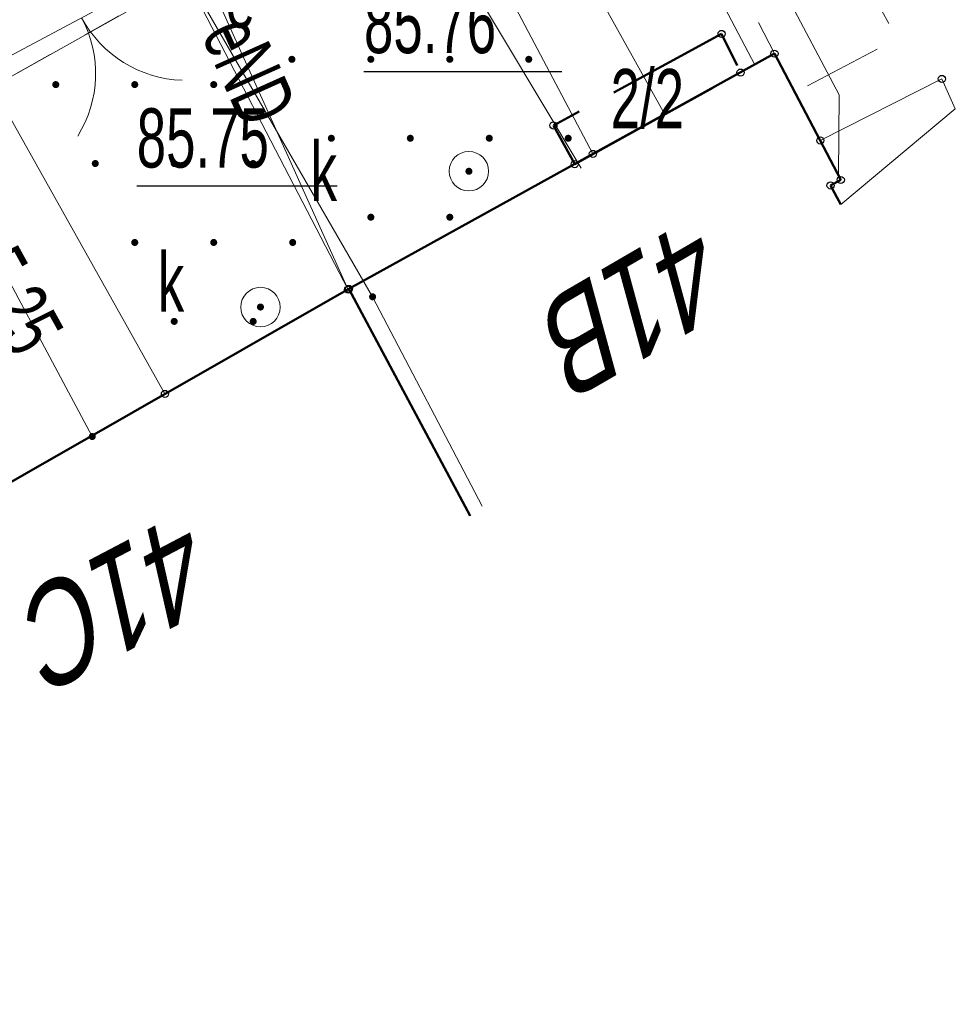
# Model space of a CAD drawing. Header units: metres. Extents: x 7504240 to 7504745, y 5782869 to 5783359.
# Tile 70 of 93: x 7504626 to 7504637, y 5783043 to 5783055. Entities that reach past the tile are written whole.
import ezdxf
from ezdxf.enums import TextEntityAlignment as Align

# ---------------------------------------------------------------- set-up
doc = ezdxf.new("R2010")
doc.units = ezdxf.units.M
doc.header["$MEASUREMENT"] = 0
for name, pattern in [('1.0_0.5', [1.5, 1, -0.5]), ('2.0_0.5', [2.5, 2, -0.5]), ('219-500', [0]), ('egug-500', [1, 0.5, -0.5]), ('otob_500', [0])]:
    doc.linetypes.add(name, pattern=pattern)
doc.layers.get('0').update_dxf_attribs({"color": 2, "linetype": 'CONTINUOUS', "lineweight": 5})
for name, color, linetype in [('203-punkt graniczny', 7, 'CONTINUOUS'), ('218-kontur użytku gruntowego', 7, 'CONTINUOUS'), ('219-działka ewidencyjna', 7, 'CONTINUOUS'), ('312-budynek ewidencyjny', 7, 'CONTINUOUS'), ('320-blok - kondygnacja nadziemna', 7, 'CONTINUOUS'), ('352-schody', 7, 'CONTINUOUS'), ('Adres nieruchomości (na budynku)', 7, 'CONTINUOUS'), ('blok - nawis', 7, 'CONTINUOUS'), ('blok - nawis-Atr25', 7, 'CONTINUOUS'), ('brama', 7, 'CONTINUOUS'), ('chodnik', 7, 'CONTINUOUS'), ('przewód elektroenergetyczny podziemny', 7, 'CONTINUOUS'), ('przewód elektroenergetyczny podziemny-Atr1', 7, 'CONTINUOUS'), ('przewód gazowy', 7, 'CONTINUOUS'), ('przewód kanalizacyjny', 7, 'CONTINUOUS'), ('przewód wodociągowy', 7, 'CONTINUOUS'), ('Punkt budynku', 7, 'CONTINUOUS'), ('rzędna', 7, 'CONTINUOUS'), ('rzędna-Atr2', 7, 'CONTINUOUS'), ('szafa elektroenergetyczna lub kontener-Atr17', 7, 'CONTINUOUS'), ('wjazd do podziemia', 7, 'CONTINUOUS'), ('właz do komory lub kanału - okrągły', 7, 'CONTINUOUS'), ('właz do komory lub kanału - okrągły-Atr17', 7, 'CONTINUOUS')]:
    doc.layers.add(name, color=color, linetype=linetype)
doc.styles.get("Standard").update_dxf_attribs({"font": 'Working1250', "width": 0.75})

# ---------------------------------------------------------------- blocks, each defined once
blk = doc.blocks.new('PW01')
at = {"linetype": 'Continuous', "lineweight": 13}
h = blk.add_hatch(color=0, dxfattribs=at)
edge = h.paths.add_edge_path()
edge.add_arc((0, 0), 0.045, 0, 360)
blk = doc.blocks.new('US22')
at = {"color": 0, "linetype": 'Continuous', "lineweight": 13}
blk.add_circle((0, 0), 0.25, dxfattribs=at)
blk = doc.blocks.new('OK02')
at = {"color": 0, "linetype": 'Continuous', "lineweight": 0}
for centre, start, end in [((-1.5, 0), 0, 60), ((1.5, 0), 120, 180)]:
    blk.add_arc(centre, 1.5, start, end, dxfattribs=at)
blk = doc.blocks.new('203')
at = {"linetype": 'Continuous', "lineweight": 0}
h = blk.add_hatch(color=0, dxfattribs=at)
edge = h.paths.add_edge_path()
edge.add_arc((0, 0), 0.045, 0, 360)
blk = doc.blocks.new('PUNKTBUD')
at = {"color": 0}
blk.add_circle((0, 0), 0.045, dxfattribs=at)
blk = doc.blocks.new('PW02')
at = {"linetype": 'Continuous', "lineweight": 13}
h = blk.add_hatch(color=0, dxfattribs=at)
edge = h.paths.add_edge_path()
edge.add_arc((0, 0), 0.045, 0, 360)

msp = doc.modelspace()

# ---------------------------------------------------------------- linework, layer by layer
at = {"layer": '218-kontur użytku gruntowego', "color": 3, "linetype": 'egug-500', "lineweight": 18, "flags": 128}
msp.add_lwpolyline([(7504627.77, 5783055.58), (7504624.21, 5783053.58)], dxfattribs=at)
at = {"layer": '219-działka ewidencyjna', "color": 7, "linetype": '219-500', "lineweight": 18, "flags": 128}
for points in [[(7504624.21, 5783053.58), (7504627.77, 5783055.58)], [(7504627.77, 5783055.58), (7504630.11, 5783051.53)], [(7504630.11, 5783051.53), (7504631.496, 5783048.879)]]:
    msp.add_lwpolyline(points, dxfattribs=at)
at = {"layer": '312-budynek ewidencyjny', "color": 7, "linetype": 'Continuous', "lineweight": 50, "flags": 128}
for points in [[(7504635.2, 5783054.61), (7504629.81, 5783051.63)], [(7504636.04, 5783053.01), (7504635.2, 5783054.61)], [(7504635.91, 5783052.94), (7504636.04, 5783053.01)], [(7504636.039, 5783052.697), (7504635.91, 5783052.94)], [(7504629.81, 5783051.63), (7504621.64, 5783046.96)], [(7504631.347, 5783048.754), (7504629.81, 5783051.63)], [(7504629.81, 5783051.63), (7504631.347, 5783048.754)]]:
    msp.add_lwpolyline(points, dxfattribs=at)
at = {"layer": '320-blok - kondygnacja nadziemna', "color": 7, "linetype": 'Continuous', "lineweight": 18, "flags": 128}
for points in [[(7504636.039, 5783052.697), (7504635.91, 5783052.94), (7504636.04, 5783053.01), (7504635.2, 5783054.61), (7504629.81, 5783051.63)], [(7504631.347, 5783048.754), (7504629.81, 5783051.63), (7504621.64, 5783046.96), (7504623.986, 5783042.568)], [(7504629.81, 5783051.63), (7504631.347, 5783048.754)]]:
    msp.add_lwpolyline(points, dxfattribs=at)
at = {"layer": '352-schody', "color": 7, "linetype": 'Continuous', "lineweight": 18, "flags": 128}
msp.add_lwpolyline([(7504637.49, 5783053.91), (7504636.04, 5783052.7), (7504635.91, 5783052.94), (7504636.04, 5783053.01), (7504635.78, 5783053.51), (7504637.32, 5783054.29)], close=True, dxfattribs=at)
msp.add_lwpolyline([(7504637.49, 5783053.91), (7504636.04, 5783052.7), (7504635.91, 5783052.94), (7504636.04, 5783053.01), (7504635.78, 5783053.51), (7504637.32, 5783054.29)], close=True, dxfattribs=at)
at = {"layer": 'blok - nawis', "color": 7, "linetype": '2.0_0.5', "lineweight": 50, "flags": 128}
msp.add_lwpolyline([(7504632.67, 5783053.21), (7504634.77, 5783054.37), (7504634.53, 5783054.86), (7504632.4, 5783053.7)], close=True, dxfattribs=at)
at = {"layer": 'brama', "color": 7, "linetype": 'otob_500', "lineweight": 18, "flags": 128}
msp.add_lwpolyline([(7504627.67, 5783055.73), (7504625.18, 5783054.4)], dxfattribs=at)
at = {"layer": 'chodnik', "color": 7, "linetype": '1.0_0.5', "lineweight": 18, "flags": 128}
msp.add_lwpolyline([(7504635.46, 5783054.12), (7504635.2, 5783054.61), (7504633.02, 5783058.84), (7504632.32, 5783059.89), (7504633.59, 5783060.66), (7504634.13, 5783059.65), (7504636.75, 5783054.8)], close=True, dxfattribs=at)
at = {"layer": 'przewód elektroenergetyczny podziemny', "color": 1, "linetype": 'Continuous', "lineweight": 18, "flags": 128}
for points in [[(7504629.81, 5783051.6), (7504627.75, 5783056.18), (7504627.29, 5783057.19)], [(7504636.01, 5783053.07), (7504636.02, 5783054.09), (7504634.47, 5783057.02), (7504630.74, 5783055.19), (7504630.24, 5783056.22), (7504629.03, 5783055.58), (7504628.39, 5783055.8), (7504628.3, 5783055.92), (7504628.28, 5783056)]]:
    msp.add_lwpolyline(points, dxfattribs=at)
at = {"layer": 'przewód gazowy', "color": 52, "linetype": 'Continuous', "lineweight": 18, "flags": 128}
msp.add_lwpolyline([(7504632.67, 5783058.68), (7504632.33, 5783058.43), (7504633.17, 5783056.87), (7504631.23, 5783055.7), (7504632.75, 5783053.16)], dxfattribs=at)
at = {"layer": 'przewód kanalizacyjny', "color": 34, "linetype": 'Continuous', "lineweight": 18, "flags": 128}
msp.add_lwpolyline([(7504636.35, 5783058.29), (7504634.57, 5783055.19), (7504634.95, 5783054.47)], dxfattribs=at)
at = {"layer": 'przewód wodociągowy', "color": 5, "linetype": 'Continuous', "lineweight": 18, "flags": 128}
for points in [[(7504628.35, 5783063.65), (7504633.81, 5783053.84)], [(7504621.46, 5783059.59), (7504621.59, 5783059.07), (7504621.73, 5783058.81), (7504626.56, 5783049.76)]]:
    msp.add_lwpolyline(points, dxfattribs=at)
at = {"layer": 'rzędna-Atr2', "color": 7, "flags": 128}
for points in [[(7504630.001, 5783054.384), (7504632.506, 5783054.384)], [(7504627.123, 5783052.935), (7504629.66, 5783052.935)]]:
    msp.add_lwpolyline(points, dxfattribs=at)
at = {"layer": 'wjazd do podziemia', "color": 7, "linetype": 'Continuous', "lineweight": 18, "flags": 128}
for points in [[(7504629.8, 5783051.62), (7504632.9, 5783053.34), (7504630.75, 5783057.41), (7504627.67, 5783055.73)], [(7504625.18, 5783054.4), (7504627.48, 5783050.3), (7504629.8, 5783051.62), (7504627.67, 5783055.73)]]:
    msp.add_lwpolyline(points, close=True, dxfattribs=at)

# ---------------------------------------------------------------- block references
at = {"layer": '203-punkt graniczny', "color": 7, "linetype": 'Continuous', "lineweight": 18}
msp.add_blockref('203', (7504630.11, 5783051.53), dxfattribs=at)
at = {"layer": 'brama', "color": 7, "linetype": 'Continuous', "lineweight": 18, "rotation": 208.108}
msp.add_blockref('OK02', (7504626.425, 5783055.065), dxfattribs=at)
at = {"layer": 'Punkt budynku', "color": 5, "linetype": 'Continuous', "lineweight": 18}
for p in [(7504634.53, 5783054.86), (7504635.2, 5783054.61), (7504634.77, 5783054.37), (7504637.32, 5783054.29), (7504632.4, 5783053.7), (7504635.78, 5783053.51), (7504632.9, 5783053.34), (7504632.67, 5783053.21), (7504636.04, 5783053.01), (7504635.91, 5783052.94), (7504629.8, 5783051.62), (7504629.81, 5783051.63), (7504627.48, 5783050.3)]:
    msp.add_blockref('PUNKTBUD', p, dxfattribs=at)
at = {"layer": 'rzędna', "color": 34, "linetype": 'Continuous', "lineweight": 18}
for p in [(7504631.33, 5783053.12), (7504628.69, 5783051.4)]:
    msp.add_blockref('PW01', p, dxfattribs=at)
at = {"layer": 'rzędna', "color": 5, "linetype": 'Continuous', "lineweight": 18}
msp.add_blockref('PW01', (7504626.56, 5783049.76), dxfattribs=at)
at = {"layer": 'wjazd do podziemia', "color": 7, "linetype": 'Continuous', "lineweight": 18}
for p in [(7504629.088, 5783054.538), (7504630.088, 5783054.538), (7504631.088, 5783054.538), (7504632.088, 5783054.538), (7504626.098, 5783054.218), (7504627.098, 5783054.218), (7504628.098, 5783054.218), (7504629.588, 5783053.538), (7504630.588, 5783053.538), (7504631.588, 5783053.538), (7504632.588, 5783053.538), (7504626.598, 5783053.218), (7504627.598, 5783053.218), (7504628.598, 5783053.218), (7504630.088, 5783052.538), (7504631.088, 5783052.538), (7504627.098, 5783052.218), (7504628.098, 5783052.218), (7504629.098, 5783052.218), (7504627.598, 5783051.218), (7504628.598, 5783051.218)]:
    msp.add_blockref('PW02', p, dxfattribs=at)
at = {"layer": 'właz do komory lub kanału - okrągły', "color": 7, "linetype": 'Continuous', "lineweight": 18}
for p in [(7504631.33, 5783053.12), (7504628.69, 5783051.4)]:
    msp.add_blockref('US22', p, dxfattribs=at)

# ---------------------------------------------------------------- texts
at = {"layer": 'Adres nieruchomości (na budynku)', "color": 7, "linetype": 'Continuous', "lineweight": 25, "oblique": 15, "width": 0.79}
for s, rotation, p in [('41B', 210.201, (7504633.52, 5783051.45)), ('41C', 207.72, (7504626.98, 5783047.73))]:
    msp.add_text(s, height=1.25, rotation=rotation, dxfattribs=at).set_placement(p, align=Align.MIDDLE_CENTER)
at = {"layer": 'blok - nawis-Atr25', "color": 7, "width": 0.667}
msp.add_text('2/2', height=0.75, dxfattribs=at).set_placement((7504633.59, 5783054.04), align=Align.MIDDLE_CENTER)
at = {"layer": 'przewód elektroenergetyczny podziemny-Atr1', "color": 1, "width": 0.667}
msp.add_text('eND', height=0.75, rotation=-65.783, dxfattribs=at).set_placement((7504628.552, 5783054.396), align=Align.MIDDLE_CENTER)
at = {"layer": 'rzędna-Atr2', "color": 34, "width": 0.667}
for s, p in [('85.76', (7504630.001, 5783054.391)), ('85.75', (7504627.123, 5783052.942))]:
    msp.add_text(s, height=0.75, dxfattribs=at).set_placement(p, align=Align.BOTTOM_LEFT)
at = {"layer": 'rzędna-Atr2', "color": 5, "width": 0.667}
msp.add_text('85.25', height=0.75, rotation=298.906, dxfattribs=at).set_placement((7504625.084, 5783052.377), align=Align.MIDDLE_LEFT)
at = {"layer": 'szafa elektroenergetyczna lub kontener-Atr17', "color": 1, "width": 0.667}
msp.add_text('e', height=0.75, dxfattribs=at).set_placement((7504628.249, 5783055.315), align=Align.MIDDLE_LEFT)
at = {"layer": 'właz do komory lub kanału - okrągły-Atr17', "color": 7, "width": 0.667}
for p in [(7504629.325, 5783053.119), (7504627.389, 5783051.717)]:
    msp.add_text('k', height=0.75, dxfattribs=at).set_placement(p, align=Align.MIDDLE_LEFT)

doc.saveas('drawing.dxf')
